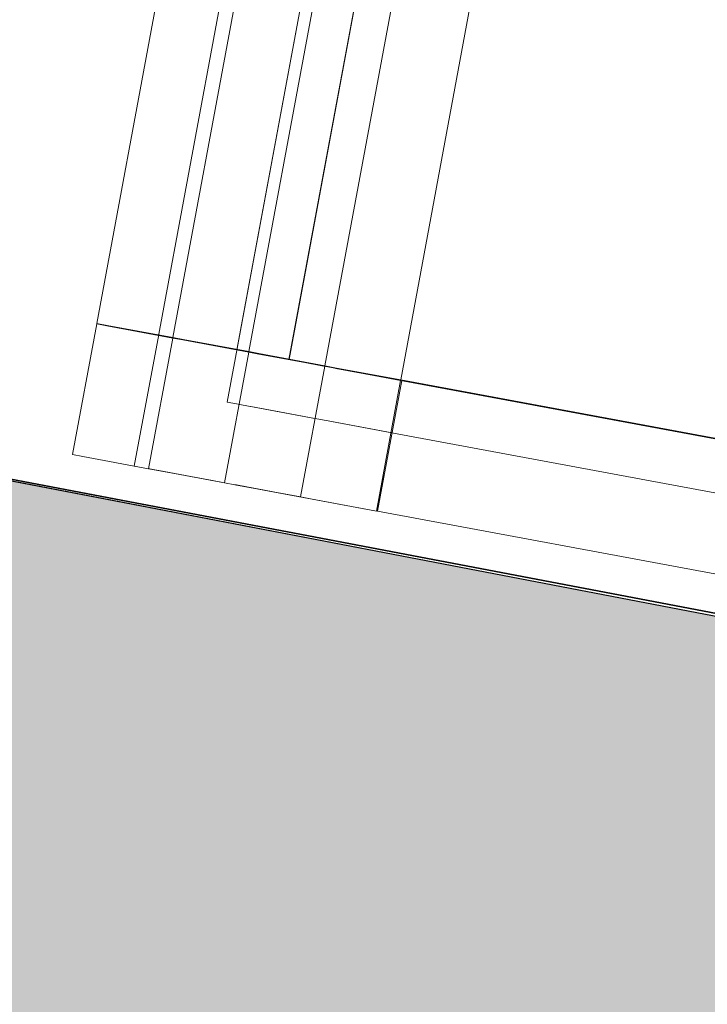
# Model space of a CAD drawing. Header units: metres. Extents: x 32353251 to 32353583, y 5707748 to 5708004.
# Tile 25 of 164: x 32353338.38 to 32353341.23, y 5707906.1 to 5707910.17. Entities that reach past the tile are written whole.
import ezdxf

# ---------------------------------------------------------------- set-up
doc = ezdxf.new("R2010")
doc.units = ezdxf.units.M
doc.header["$LTSCALE"] = 0.75
doc.set_wipeout_variables(frame=1)
doc.layers.get('0').update_dxf_attribs({"linetype": 'CONTINUOUS'})
doc.layers.add('10414942$0$ST-LIN-Gehweg', color=2, linetype='CONTINUOUS')
doc.layers.add('10414943$0$ST-Gehweg-Sol', color=7, linetype='CONTINUOUS', lineweight=0, true_color=0xffd7a8)
doc.layers.add('10414943$0$ST-Mischfläche-Sol', color=7, linetype='CONTINUOUS', lineweight=0, true_color=0x636466)
for name, color, linetype, lineweight in [('10417023$0$#9_002_GES I Übersicht Erdgeschoss_1_101_Wand Aussen.A', 7, 'CONTINUOUS', 25), ('10417023$0$#9_002_GES I Übersicht Erdgeschoss_1_201_Aussenwandbekleidung.A', 7, 'CONTINUOUS', 25), ('10417023$0$#9_002_GES I Übersicht Erdgeschoss_1_701_Grundstücksgrenze.A', 7, 'CONTINUOUS', 25), ('10417023$0$#9_002_GES I Übersicht Erdgeschoss_1_Neubau_101_Wand Aussen.A', 7, 'CONTINUOUS', 25), ('10417023$0$#9_002_GES I Übersicht Erdgeschoss_1_Neubau_104_Decken.A', 7, 'CONTINUOUS', 25), ('10417023$0$#9_002_GES I Übersicht Erdgeschoss_1_Neubau_201_Aussenwandbekleidu', 7, 'CONTINUOUS', 25), ('10417023$0$#9_002_GES I Übersicht Erdgeschoss_1_Neubau_210_Wärmedämmung', 7, 'CONTINUOUS', 25), ('10417023$0$Keine', 7, 'CONTINUOUS', 13)]:
    doc.layers.add(name, color=color, linetype=linetype, lineweight=lineweight)

# ---------------------------------------------------------------- blocks, each defined once
blk = doc.blocks.new('10414943')
at = {"layer": '10414943$0$ST-Mischfläche-Sol'}
h = blk.add_hatch(dxfattribs=at)
h.set_pattern_fill('AR-HBONE', color=256, scale=0.0042, angle=170)
h.set_pattern_definition([(215, (0, 0), (-0.1047920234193, -0.5943050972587), [1.28016, -0.42672]), (305, (-0.34955, -0.24476), (-0.1047920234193, -0.5943050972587), [1.28016, -0.42672])])
edge = h.paths.add_edge_path()
edge.add_line((32353333.4066, 5707899.3099), (32353335.2395, 5707908.8623))
edge.add_line((32353335.2395, 5707908.8623), (32353407.1521, 5707895.0335))
edge.add_line((32353407.1521, 5707895.0335), (32353413.706, 5707897.3373))
edge.add_line((32353413.706, 5707897.3373), (32353481.8177, 5707884.2395))
edge.add_line((32353481.8177, 5707884.2395), (32353497.1758, 5707881.2861))
edge.add_line((32353497.1758, 5707881.2861), (32353499.7041, 5707880.1889))
edge.add_line((32353499.7041, 5707880.1889), (32353502.9388, 5707877.8358))
edge.add_line((32353502.9388, 5707877.8358), (32353505.4671, 5707876.7385))
edge.add_line((32353505.4671, 5707876.7385), (32353517.0053, 5707874.5197))
edge.add_line((32353517.0053, 5707874.5197), (32353517.6453, 5707870.615))
edge.add_line((32353517.6453, 5707870.615), (32353516.6632, 5707870.8033))
edge.add_line((32353516.6632, 5707870.8033), (32353515.4396, 5707864.4195))
edge.add_line((32353515.4396, 5707864.4195), (32353479.337, 5707871.3393))
edge.add_line((32353479.337, 5707871.3393), (32353468.3595, 5707873.4432))
edge.add_line((32353468.3595, 5707873.4432), (32353468.7787, 5707869.4251))
edge.add_arc((32353471.7625, 5707869.7364), 3, 185.9559, 259.1498)
edge.add_line((32353471.1978, 5707866.79), (32353499.6121, 5707861.3439))
edge.add_line((32353499.6121, 5707861.3439), (32353497.7358, 5707858.3944))
edge.add_line((32353497.7358, 5707858.3944), (32353462.9391, 5707865.0638))
edge.add_arc((32353461.8096, 5707859.1711), 6, 79.14981, 96.13718)
edge.add_line((32353461.1682, 5707865.1367), (32353452.4103, 5707864.195))
edge.add_arc((32353451.7688, 5707870.1606), 6, 259.1149, 276.13718, ccw=False)
edge.add_line((32353450.6358, 5707864.2685), (32353424.341, 5707869.325))
edge.add_arc((32353425.474, 5707875.2171), 6, 242.04827, 259.1149, ccw=False)
edge.add_line((32353422.6616, 5707869.917), (32353415.0005, 5707873.9823))
edge.add_arc((32353412.1881, 5707868.6822), 6, 62.04827, 79.14966)
edge.add_line((32353413.3176, 5707874.5749), (32353366.0671, 5707883.6315))
edge.add_line((32353366.0671, 5707883.6315), (32353365.0598, 5707886.8695))
edge.add_line((32353365.0598, 5707886.8695), (32353331.2465, 5707893.3728))
edge.add_line((32353331.2465, 5707893.3728), (32353331.8607, 5707896.5662))
edge.add_line((32353331.8607, 5707896.5662), (32353338.3562, 5707895.3207))
edge.add_line((32353338.3562, 5707895.3207), (32353340.4913, 5707897.9475))
edge.add_line((32353340.4913, 5707897.9475), (32353344.4133, 5707897.2003))
edge.add_line((32353344.4133, 5707897.2003), (32353345.4279, 5707893.9608))
edge.add_line((32353345.4279, 5707893.9608), (32353351.009, 5707892.8876))
edge.add_line((32353351.009, 5707892.8876), (32353351.5744, 5707895.8277))
edge.add_line((32353351.5744, 5707895.8277), (32353371.2169, 5707892.0628))
edge.add_line((32353371.2169, 5707892.0628), (32353370.6482, 5707889.1055))
edge.add_line((32353370.6482, 5707889.1055), (32353371.6544, 5707885.8697))
edge.add_line((32353371.6544, 5707885.8697), (32353406.6519, 5707879.1617))
edge.add_arc((32353407.2164, 5707882.1096), 3.0015, 259.1591, 333.481)
edge.add_line((32353409.9021, 5707880.7695), (32353411.7491, 5707884.2939))
edge.add_line((32353411.7491, 5707884.2939), (32353333.4066, 5707899.3099))
at = {"layer": '10414943$0$ST-Gehweg-Sol', "flags": 128}
blk.add_lwpolyline([(32353411.7491, 5707884.2939), (32353333.4066, 5707899.3099), (32353335.2395, 5707908.8623), (32353407.1521, 5707895.0335)], dxfattribs=at)
blk = doc.blocks.new('10414942')
at = {"layer": '10414942$0$ST-LIN-Gehweg', "flags": 128}
blk.add_lwpolyline([(32353330.0899, 5707910.916), (32353331.7007, 5707910.6491), (32353335.025, 5707908.9036), (32353357.2197, 5707904.6355), (32353357.2197, 5707904.6355), (32353370.4879, 5707902.0841), (32353370.4879, 5707902.0841), (32353407.1521, 5707895.0335), (32353407.1521, 5707895.0335), (32353410.4291, 5707896.1854), (32353410.4291, 5707896.1854), (32353413.706, 5707897.3373), (32353413.706, 5707897.3373), (32353481.4336, 5707884.3133)], dxfattribs=at)
blk = doc.blocks.new('10417023$0$#9_MKO_LP5_ARC_GES_UP_00_002_P_G_modell (3D)')
at = {"color": 1, "linetype": 'Continuous', "lineweight": 5, "true_color": 0xff0000}
for points, layer in [([(-32353502.1539, -5707813.2796), (-32353503.4339, -5707813.2796), (-32353503.4339, -5707813.4298), (-32353502.1539, -5707813.4298)], '10417023$0$#9_002_GES I Übersicht Erdgeschoss_1_201_Aussenwandbekleidung.A'), ([(-32353502.154, -5707812.8776), (-32353502.1539, -5707809.3646), (-32353502.4309, -5707809.3646), (-32353502.4309, -5707812.8776)], '10417023$0$#9_002_GES I Übersicht Erdgeschoss_1_Neubau_201_Aussenwandbekleidu')]:
    blk.add_wipeout(points, dxfattribs=at).dxf.layer = layer
at = {"layer": '10417023$0$#9_002_GES I Übersicht Erdgeschoss_1_201_Aussenwandbekleidung.A', "color": 1, "linetype": 'Continuous', "lineweight": 13, "true_color": 0xff0000}
for p, q in [((-32353502.1539, -5707813.2796), (-32353503.4339, -5707813.2796)), ((-32353503.4339, -5707813.2796), (-32353503.4339, -5707813.4298)), ((-32353502.1539, -5707813.4298), (-32353502.1539, -5707813.2796)), ((-32353503.4339, -5707813.4298), (-32353502.1539, -5707813.4298))]:
    blk.add_line(p, q, dxfattribs=at)
at = {"layer": '10417023$0$#9_002_GES I Übersicht Erdgeschoss_1_Neubau_201_Aussenwandbekleidu', "color": 1, "linetype": 'Continuous', "lineweight": 13, "true_color": 0xff0000}
for p, q in [((-32353502.154, -5707812.8776), (-32353502.1539, -5707809.3646)), ((-32353502.1539, -5707812.8776), (-32353502.1539, -5707809.3646)), ((-32353502.1539, -5707809.3646), (-32353502.1539, -5707812.8776)), ((-32353499.4215, -5707812.8776), (-32353502.1539, -5707812.8776))]:
    blk.add_line(p, q, dxfattribs=at)
at = {"color": 1, "linetype": 'Continuous', "lineweight": 5, "true_color": 0xff0000}
blk.add_wipeout([(-32353502.4309, -5707812.8776), (-32353502.4309, -5707809.3646), (-32353502.4739, -5707809.3646), (-32353502.474, -5707812.8776)], dxfattribs=at).dxf.layer = '10417023$0$#9_002_GES I Übersicht Erdgeschoss_1_Neubau_201_Aussenwandbekleidu'
at = {"layer": '10417023$0$#9_002_GES I Übersicht Erdgeschoss_1_Neubau_201_Aussenwandbekleidu', "color": 1, "linetype": 'Continuous', "lineweight": 13, "true_color": 0xff0000}
blk.add_line((-32353502.154, -5707812.8776), (-32353502.4309, -5707812.8776), dxfattribs=at)
at = {"color": 1, "linetype": 'Continuous', "lineweight": 5, "true_color": 0xff0000}
blk.add_wipeout([(-32353502.474, -5707812.8776), (-32353502.4739, -5707809.3646), (-32353502.7509, -5707809.3646), (-32353502.7509, -5707812.8776)], dxfattribs=at).dxf.layer = '10417023$0$#9_002_GES I Übersicht Erdgeschoss_1_Neubau_201_Aussenwandbekleidu'
at = {"layer": '10417023$0$#9_002_GES I Übersicht Erdgeschoss_1_Neubau_201_Aussenwandbekleidu', "color": 1, "linetype": 'Continuous', "lineweight": 13, "true_color": 0xff0000}
for p, q in [((-32353502.474, -5707812.8776), (-32353502.4739, -5707809.3646)), ((-32353502.4309, -5707812.8776), (-32353502.474, -5707812.8776))]:
    blk.add_line(p, q, dxfattribs=at)
at = {"layer": '10417023$0$#9_002_GES I Übersicht Erdgeschoss_1_Neubau_210_Wärmedämmung', "color": 1, "linetype": 'Continuous', "lineweight": 13, "true_color": 0xff0000, "flags": 128}
blk.add_lwpolyline([(-32353502.6244, -5707812.8796), (-32353499.0893, -5707812.8796), (-32353499.0893, -5707809.0045), (-32353502.6244, -5707809.0045)], close=True, dxfattribs=at)
at = {"color": 1, "linetype": 'Continuous', "lineweight": 5, "true_color": 0xff0000}
blk.add_wipeout([(-32353502.7509, -5707812.8776), (-32353502.7509, -5707809.3646), (-32353502.7939, -5707809.3646), (-32353502.794, -5707812.8776)], dxfattribs=at).dxf.layer = '10417023$0$#9_002_GES I Übersicht Erdgeschoss_1_Neubau_201_Aussenwandbekleidu'
at = {"layer": '10417023$0$#9_002_GES I Übersicht Erdgeschoss_1_Neubau_201_Aussenwandbekleidu', "color": 1, "linetype": 'Continuous', "lineweight": 13, "true_color": 0xff0000}
blk.add_line((-32353502.474, -5707812.8776), (-32353502.7509, -5707812.8776), dxfattribs=at)
at = {"color": 1, "linetype": 'Continuous', "lineweight": 5, "true_color": 0xff0000}
blk.add_wipeout([(-32353502.794, -5707812.8776), (-32353502.7939, -5707809.3646), (-32353503.0709, -5707809.3646), (-32353503.0709, -5707812.8776)], dxfattribs=at).dxf.layer = '10417023$0$#9_002_GES I Übersicht Erdgeschoss_1_Neubau_201_Aussenwandbekleidu'
at = {"layer": '10417023$0$#9_002_GES I Übersicht Erdgeschoss_1_Neubau_104_Decken.A', "color": 1, "linetype": 'Continuous', "lineweight": 13, "true_color": 0xff0000, "flags": 128}
blk.add_lwpolyline([(-32353498.2242, -5707790.5595), (-32353502.8438, -5707790.5595), (-32353502.8438, -5707813.0996), (-32353495.4744, -5707813.0996), (-32353495.4744, -5707809.0546), (-32353482.8411, -5707809.0546), (-32353482.8436, -5707813.0996), (-32353472.6242, -5707813.0996), (-32353472.6242, -5707811.2596), (-32353472.6242, -5707806.9796), (-32353469.0038, -5707806.9796), (-32353469.0038, -5707790.5595)], close=True, dxfattribs=at)
at = {"layer": '10417023$0$#9_002_GES I Übersicht Erdgeschoss_1_Neubau_201_Aussenwandbekleidu', "color": 1, "linetype": 'Continuous', "lineweight": 13, "true_color": 0xff0000}
for p, q in [((-32353502.794, -5707812.8776), (-32353502.7939, -5707809.3646)), ((-32353502.7509, -5707812.8776), (-32353502.794, -5707812.8776))]:
    blk.add_line(p, q, dxfattribs=at)
at = {"color": 1, "linetype": 'Continuous', "lineweight": 5, "true_color": 0xff0000}
blk.add_wipeout([(-32353503.0709, -5707812.8776), (-32353503.0709, -5707809.3646), (-32353503.1139, -5707809.3646), (-32353503.114, -5707812.8776)], dxfattribs=at).dxf.layer = '10417023$0$#9_002_GES I Übersicht Erdgeschoss_1_Neubau_201_Aussenwandbekleidu'
at = {"layer": '10417023$0$#9_002_GES I Übersicht Erdgeschoss_1_Neubau_201_Aussenwandbekleidu', "color": 1, "linetype": 'Continuous', "lineweight": 13, "true_color": 0xff0000}
blk.add_line((-32353502.794, -5707812.8776), (-32353503.0709, -5707812.8776), dxfattribs=at)
at = {"color": 1, "linetype": 'Continuous', "lineweight": 5, "true_color": 0xff0000}
for points in [[(-32353503.114, -5707812.8776), (-32353503.1139, -5707809.3646), (-32353503.3909, -5707809.3646), (-32353503.3909, -5707812.8776)], [(-32353502.1539, -5707813.4298), (-32353502.1539, -5707812.8795), (-32353502.4308, -5707812.8795), (-32353502.4308, -5707813.4298)]]:
    blk.add_wipeout(points, dxfattribs=at).dxf.layer = '10417023$0$#9_002_GES I Übersicht Erdgeschoss_1_Neubau_201_Aussenwandbekleidu'
at = {"layer": '10417023$0$#9_002_GES I Übersicht Erdgeschoss_1_Neubau_201_Aussenwandbekleidu', "color": 1, "linetype": 'Continuous', "lineweight": 13, "true_color": 0xff0000}
for p, q in [((-32353503.114, -5707812.8776), (-32353503.1139, -5707809.3646)), ((-32353503.0709, -5707812.8776), (-32353503.114, -5707812.8776)), ((-32353502.1539, -5707813.4298), (-32353502.1539, -5707812.8795))]:
    blk.add_line(p, q, dxfattribs=at)
at = {"color": 1, "linetype": 'Continuous', "lineweight": 5, "true_color": 0xff0000}
for points in [[(-32353503.3909, -5707812.8776), (-32353503.3909, -5707809.3646), (-32353503.4339, -5707809.3646), (-32353503.434, -5707812.8776)], [(-32353502.4308, -5707813.4298), (-32353502.4308, -5707812.8795), (-32353502.4739, -5707812.8795), (-32353502.4739, -5707813.4298)]]:
    blk.add_wipeout(points, dxfattribs=at).dxf.layer = '10417023$0$#9_002_GES I Übersicht Erdgeschoss_1_Neubau_201_Aussenwandbekleidu'
at = {"layer": '10417023$0$#9_002_GES I Übersicht Erdgeschoss_1_Neubau_201_Aussenwandbekleidu', "color": 1, "linetype": 'Continuous', "lineweight": 13, "true_color": 0xff0000}
for p, q in [((-32353503.4339, -5707809.3646), (-32353503.434, -5707812.8776)), ((-32353503.3909, -5707812.8776), (-32353503.434, -5707812.8776)), ((-32353503.114, -5707812.8776), (-32353503.3909, -5707812.8776)), ((-32353502.1539, -5707812.8795), (-32353502.4308, -5707812.8795)), ((-32353502.1539, -5707813.4298), (-32353502.4308, -5707813.4298))]:
    blk.add_line(p, q, dxfattribs=at)
at = {"color": 1, "linetype": 'Continuous', "lineweight": 5, "true_color": 0xff0000}
blk.add_wipeout([(-32353502.4739, -5707813.4298), (-32353502.4739, -5707812.8795), (-32353502.7508, -5707812.8795), (-32353502.7508, -5707813.4298)], dxfattribs=at).dxf.layer = '10417023$0$#9_002_GES I Übersicht Erdgeschoss_1_Neubau_201_Aussenwandbekleidu'
at = {"layer": '10417023$0$#9_002_GES I Übersicht Erdgeschoss_1_Neubau_101_Wand Aussen.A', "color": 1, "linetype": 'Continuous', "lineweight": 13, "true_color": 0xff0000}
blk.add_line((-32353502.6238, -5707812.8796), (-32353502.6238, -5707809.0045), dxfattribs=at)
at = {"layer": '10417023$0$#9_002_GES I Übersicht Erdgeschoss_1_Neubau_201_Aussenwandbekleidu', "color": 1, "linetype": 'Continuous', "lineweight": 13, "true_color": 0xff0000}
for p, q in [((-32353502.4739, -5707813.4298), (-32353502.4739, -5707812.8795)), ((-32353502.4308, -5707812.8795), (-32353502.4739, -5707812.8795)), ((-32353502.4308, -5707813.4298), (-32353502.4739, -5707813.4298))]:
    blk.add_line(p, q, dxfattribs=at)
at = {"color": 1, "linetype": 'Continuous', "lineweight": 5, "true_color": 0xff0000}
for points, layer in [([(-32353499.4295, -5707812.8796), (-32353502.1495, -5707812.8796), (-32353502.1495, -5707813.4298), (-32353499.4295, -5707813.4298)], '10417023$0$#9_002_GES I Übersicht Erdgeschoss_1_201_Aussenwandbekleidung.A'), ([(-32353502.7508, -5707813.4298), (-32353502.7508, -5707812.8795), (-32353502.7939, -5707812.8795), (-32353502.7939, -5707813.4298)], '10417023$0$#9_002_GES I Übersicht Erdgeschoss_1_Neubau_201_Aussenwandbekleidu')]:
    blk.add_wipeout(points, dxfattribs=at).dxf.layer = layer
at = {"layer": '10417023$0$#9_002_GES I Übersicht Erdgeschoss_1_201_Aussenwandbekleidung.A', "color": 1, "linetype": 'Continuous', "lineweight": 13, "true_color": 0xff0000}
for p, q in [((-32353499.4295, -5707812.8796), (-32353502.1495, -5707812.8796)), ((-32353502.1495, -5707812.8796), (-32353502.1495, -5707813.4298)), ((-32353502.1495, -5707813.4298), (-32353499.4295, -5707813.4298))]:
    blk.add_line(p, q, dxfattribs=at)
at = {"layer": '10417023$0$#9_002_GES I Übersicht Erdgeschoss_1_Neubau_101_Wand Aussen.A', "color": 1, "linetype": 'Continuous', "lineweight": 13, "true_color": 0xff0000}
for p, q in [((-32353499.0893, -5707812.8796), (-32353502.6238, -5707812.8796)), ((-32353502.6238, -5707813.0996), (-32353499.0893, -5707813.0996))]:
    blk.add_line(p, q, dxfattribs=at)
at = {"layer": '10417023$0$#9_002_GES I Übersicht Erdgeschoss_1_Neubau_201_Aussenwandbekleidu', "color": 1, "linetype": 'Continuous', "lineweight": 13, "true_color": 0xff0000}
for p, q in [((-32353502.4739, -5707812.8795), (-32353502.7508, -5707812.8795)), ((-32353502.4739, -5707813.4298), (-32353502.7508, -5707813.4298))]:
    blk.add_line(p, q, dxfattribs=at)
at = {"color": 1, "linetype": 'Continuous', "lineweight": 5, "true_color": 0xff0000}
blk.add_wipeout([(-32353502.7939, -5707813.4298), (-32353502.7939, -5707812.8795), (-32353503.0708, -5707812.8795), (-32353503.0708, -5707813.4298)], dxfattribs=at).dxf.layer = '10417023$0$#9_002_GES I Übersicht Erdgeschoss_1_Neubau_201_Aussenwandbekleidu'
at = {"layer": '10417023$0$#9_002_GES I Übersicht Erdgeschoss_1_101_Wand Aussen.A', "color": 1, "linetype": 'Continuous', "lineweight": 13, "true_color": 0xff0000}
for p, q in [((-32353502.8438, -5707813.0996), (-32353502.8438, -5707809.1645)), ((-32353499.3793, -5707813.0996), (-32353502.8438, -5707813.0996)), ((-32353503.0038, -5707813.4296), (-32353502.8438, -5707813.4296)), ((-32353502.8438, -5707813.4296), (-32353499.3793, -5707813.4296))]:
    blk.add_line(p, q, dxfattribs=at)
at = {"layer": '10417023$0$#9_002_GES I Übersicht Erdgeschoss_1_Neubau_101_Wand Aussen.A', "color": 1, "linetype": 'Continuous', "lineweight": 13, "true_color": 0xff0000}
for p, q in [((-32353502.8438, -5707809.0045), (-32353502.8438, -5707813.0996)), ((-32353502.8438, -5707813.0996), (-32353502.6238, -5707813.0996))]:
    blk.add_line(p, q, dxfattribs=at)
at = {"layer": '10417023$0$#9_002_GES I Übersicht Erdgeschoss_1_Neubau_201_Aussenwandbekleidu', "color": 1, "linetype": 'Continuous', "lineweight": 13, "true_color": 0xff0000}
for p, q in [((-32353502.7939, -5707813.4298), (-32353502.7939, -5707812.8795)), ((-32353502.7508, -5707812.8795), (-32353502.7939, -5707812.8795)), ((-32353502.7508, -5707813.4298), (-32353502.7939, -5707813.4298))]:
    blk.add_line(p, q, dxfattribs=at)
at = {"color": 1, "linetype": 'Continuous', "lineweight": 5, "true_color": 0xff0000}
blk.add_wipeout([(-32353503.0708, -5707813.4298), (-32353503.0708, -5707812.8795), (-32353503.1139, -5707812.8795), (-32353503.1139, -5707813.4298)], dxfattribs=at).dxf.layer = '10417023$0$#9_002_GES I Übersicht Erdgeschoss_1_Neubau_201_Aussenwandbekleidu'
at = {"layer": '10417023$0$#9_002_GES I Übersicht Erdgeschoss_1_101_Wand Aussen.A', "color": 1, "linetype": 'Continuous', "lineweight": 13, "true_color": 0xff0000}
blk.add_line((-32353503.0588, -5707813.4296), (-32353503.0038, -5707813.4296), dxfattribs=at)
at = {"layer": '10417023$0$#9_002_GES I Übersicht Erdgeschoss_1_Neubau_201_Aussenwandbekleidu', "color": 1, "linetype": 'Continuous', "lineweight": 13, "true_color": 0xff0000}
for p, q in [((-32353502.7939, -5707812.8795), (-32353503.0708, -5707812.8795)), ((-32353502.7939, -5707813.4298), (-32353503.0708, -5707813.4298))]:
    blk.add_line(p, q, dxfattribs=at)
at = {"color": 1, "linetype": 'Continuous', "lineweight": 5, "true_color": 0xff0000}
blk.add_wipeout([(-32353503.1139, -5707813.4298), (-32353503.1139, -5707812.8795), (-32353503.3908, -5707812.8795), (-32353503.3908, -5707813.4298)], dxfattribs=at).dxf.layer = '10417023$0$#9_002_GES I Übersicht Erdgeschoss_1_Neubau_201_Aussenwandbekleidu'
at = {"layer": '10417023$0$#9_002_GES I Übersicht Erdgeschoss_1_101_Wand Aussen.A', "color": 1, "linetype": 'Continuous', "lineweight": 13, "true_color": 0xff0000}
for p, q in [((-32353503.1738, -5707809.1645), (-32353503.1738, -5707813.4296)), ((-32353503.1738, -5707813.4296), (-32353503.0588, -5707813.4296))]:
    blk.add_line(p, q, dxfattribs=at)
at = {"layer": '10417023$0$#9_002_GES I Übersicht Erdgeschoss_1_Neubau_201_Aussenwandbekleidu', "color": 1, "linetype": 'Continuous', "lineweight": 13, "true_color": 0xff0000}
for p, q in [((-32353503.1139, -5707813.4298), (-32353503.1139, -5707812.8795)), ((-32353503.0708, -5707812.8795), (-32353503.1139, -5707812.8795)), ((-32353503.0708, -5707813.4298), (-32353503.1139, -5707813.4298))]:
    blk.add_line(p, q, dxfattribs=at)
at = {"color": 1, "linetype": 'Continuous', "lineweight": 5, "true_color": 0xff0000}
blk.add_wipeout([(-32353503.3908, -5707813.4298), (-32353503.3908, -5707812.8795), (-32353503.4339, -5707812.8795), (-32353503.4339, -5707813.4298)], dxfattribs=at).dxf.layer = '10417023$0$#9_002_GES I Übersicht Erdgeschoss_1_Neubau_201_Aussenwandbekleidu'
at = {"layer": '10417023$0$#9_002_GES I Übersicht Erdgeschoss_1_701_Grundstücksgrenze.A', "color": 1, "linetype": 'Continuous', "lineweight": 35, "true_color": 0xff0000, "flags": 128}
blk.add_lwpolyline([(-32353511.4727, -5707768.7181), (-32353510.5847, -5707813.5461), (-32353471.7154, -5707813.72), (-32353425.5385, -5707813.9611)], dxfattribs=at)
at = {"layer": '10417023$0$#9_002_GES I Übersicht Erdgeschoss_1_Neubau_201_Aussenwandbekleidu', "color": 1, "linetype": 'Continuous', "lineweight": 13, "true_color": 0xff0000}
for p, q in [((-32353503.3908, -5707812.8795), (-32353503.4339, -5707812.8795)), ((-32353503.4339, -5707812.8795), (-32353503.4339, -5707813.4298)), ((-32353503.1139, -5707812.8795), (-32353503.3908, -5707812.8795)), ((-32353503.3908, -5707813.4298), (-32353503.4339, -5707813.4298)), ((-32353503.1139, -5707813.4298), (-32353503.3908, -5707813.4298))]:
    blk.add_line(p, q, dxfattribs=at)
blk = doc.blocks.new('10417023$0$2_MKO_LP5_LAN_GES_UP_00_002_V_A (3D)')
at = {"layer": '10417023$0$Keine'}
blk.add_blockref('10417023$0$#9_MKO_LP5_ARC_GES_UP_00_002_P_G_modell (3D)', (0, 0), dxfattribs=at)
blk = doc.blocks.new('10417023')
at = {"layer": '10417023$0$Keine', "rotation": 349.4819372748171}
blk.add_blockref('10417023$0$2_MKO_LP5_LAN_GES_UP_00_002_V_A (3D)', (65205154.9314, 5413829.5578), dxfattribs=at)

msp = doc.modelspace()

# ---------------------------------------------------------------- block references
msp.add_blockref('10414943', (0, 0))

# ---------------------------------------------------------------- next in the draw order: block references
msp.add_blockref('10417023', (0, 0))

# ---------------------------------------------------------------- next in the draw order: block references
msp.add_blockref('10414942', (0, 0))

doc.saveas('drawing.dxf')
